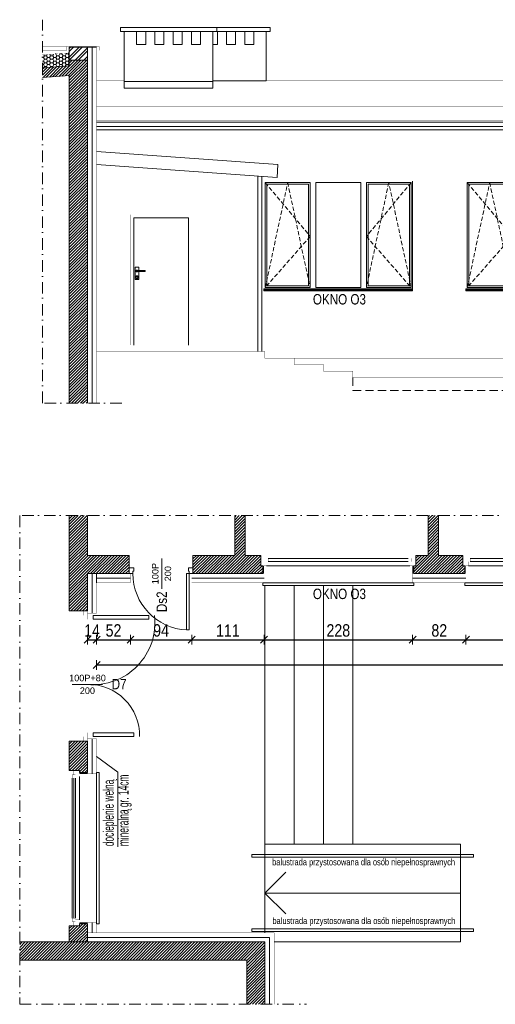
# Model space of a CAD drawing. Header units: millimetres. Extents: x 18880 to 99371, y -5529 to 27899.
# Tile 53 of 158: x 39343 to 40073, y -890 to 620. Entities that reach past the tile are written whole.
import ezdxf

# ---------------------------------------------------------------- set-up
doc = ezdxf.new("R2010")
doc.units = ezdxf.units.MM
doc.set_wipeout_variables(frame=1)
doc.linetypes.add('DASHED', pattern=[19.05, 12.7, -6.35])
doc.linetypes.add('Kropki i Kreski', pattern=[335.138881, 176.388884, -88.194442, 0, -70.555556])
for name, color, linetype, lineweight in [('AA_HATCH', 252, 'Continuous', 0), ('AA_IZOLACJA', 251, 'Continuous', 0), ('AA_OPIS', 2, 'Continuous', 0), ('AA_WIDOK', 254, 'Continuous', 0), ('AP wymiary', 40, 'Continuous', 0), ('K_SCIANY', 90, 'Continuous', 20)]:
    doc.layers.add(name, color=color, linetype=linetype, lineweight=lineweight)
doc.layers.add('Okna ArchiCADa', color=7, linetype='Continuous')
doc.styles.add('1', font='ARIALN.TTF')
doc.styles.add('ARIAL', font='arial.ttf')
doc.styles.add('Arial Narrow', font='txt')
doc.styles.add('DIM07', font='romans.shx', dxfattribs={"width": 0.7})
doc.linetypes.add('BATTING', pattern='A,0.0001,-0.1,[134,ltypeshp.shx,S=0.1,R=0,X=-0.1,Y=0],-0.2,[134,ltypeshp.shx,S=0.1,R=180,X=0.1,Y=0],-0.1', length=0.4001)
doc.linetypes.add('STYROPIAN', pattern='A,0.000141,[1,styropian.shx,S=1,R=0,X=0,Y=0],-14.102004', length=14.102145)
doc.dimstyles.new('1_50', dxfattribs={"dimscale": 10, "dimtxt": 1.9, "dimasz": 0.005, "dimexe": 0, "dimexo": 0, "dimgap": 0.45, "dimtad": 1, "dimdec": 4, "dimrnd": 0.5, "dimdsep": 46, "dimtxsty": '1', "dimblk1": 'DIM01', "dimblk2": 'DIM01', "dimsah": 1, "dimcen": 2, "dimdle": 25, "dimse1": 1, "dimse2": 1, "dimclrd": 1, "dimclrt": 2, "dimadec": 0, "dimazin": 0, "dimtfac": 0.66665, "dimtdec": 4, "dimtix": 1, "dimtmove": 0, "dimatfit": 3, "dimldrblk": 'DIM01', "dimfxl": 0, "dimtolj": 1, "dimtzin": 0, "dimarcsym": 0})

# ---------------------------------------------------------------- blocks, each defined once
blk = doc.blocks.new('O1 rozwierane 12_23')
at = {"layer": 'AA_IZOLACJA', "linetype": 'STYROPIAN', "ltscale": 0.2}
for points in [[(-1135, 120), (-1135, 0)], [(1165, 120), (1165, 0)]]:
    blk.add_lwpolyline(points, dxfattribs=at)
at = {"layer": 'AA_WIDOK', "color": 4}
blk.add_lwpolyline([(-1145, 260), (-1145, 300), (1175, 300), (1175, 260)], dxfattribs=at)
at = {"layer": 'AA_WIDOK', "linetype": 'DASHED', "ltscale": 0.5}
blk.add_lwpolyline([(-1145, 260), (1175, 260)], dxfattribs=at)
at = {"layer": 'AA_WIDOK', "const_width": 3}
for points in [[(-1125, 260), (-1125, 0)], [(1155, 260), (1155, 0)]]:
    blk.add_lwpolyline(points, dxfattribs=at)
at = {"layer": 'AA_WIDOK', "color": 4, "const_width": 3}
for points in [[(-1175, 0), (-1175, -90)], [(1205, -90), (1205, 0)]]:
    blk.add_lwpolyline(points, dxfattribs=at)
at = {"color": 4}
blk.add_wipeout([(1090, -115), (1090, -65), (1115, -65), (1115, 0), (-1085, 0), (-1085, -65), (-1060, -65), (-1060, -115)], dxfattribs=at).dxf.layer = 'AA_WIDOK'
at = {"layer": 'AA_WIDOK', "color": 4, "const_width": 3}
for points in [[(-1085, 0), (-1175, 0)], [(-1085, -65), (-1085, 0)], [(1205, 0), (1115, 0)], [(1115, 0), (1115, -65)], [(-1175, -90), (-1110, -90)], [(-1110, -90), (-1110, -65)], [(-1110, -65), (-1085, -65)], [(-1060, -65), (-1110, -65)], [(-1110, -65), (-1110, -115)], [(-1110, -115), (-1060, -115)], [(-1060, -115), (-1060, -65)], [(-1060, -80), (1090, -80)], [(-1060, -90), (1090, -90)], [(-1060, -100), (1090, -100)], [(1140, -65), (1090, -65)], [(1090, -65), (1090, -115)], [(1090, -115), (1140, -115)], [(1115, -65), (1140, -65)], [(1140, -65), (1140, -90)], [(1140, -115), (1140, -65)], [(1140, -90), (1205, -90)]]:
    blk.add_lwpolyline(points, dxfattribs=at)
at = {"layer": 'AA_WIDOK', "color": 4}
for points in [[(1115, 0), (-1085, 0)], [(-1060, -65), (1090, -65)], [(-1060, -115), (1090, -115)], [(-1060, -115), (1090, -115)]]:
    blk.add_lwpolyline(points, dxfattribs=at)
blk = doc.blocks.new('drzwi 2')
at = {"layer": 'AA_WIDOK', "color": 4, "linetype": 'Continuous'}
for p, q in [((-100, 9), (-92, 9)), ((-93.2, 0), (-100, 0)), ((-92, 4), (-93.2, 4)), ((-93.2, 4), (-93.2, 0)), ((-92, 9), (-92, 4)), ((-10.8, -86.4), (-10.8, 0)), ((-10.8, 0), (-6.8, 0)), ((-8, 4), (-8, 9)), ((-8, 9), (0, 9)), ((-6.8, 4), (-8, 4)), ((-6.8, 0), (-6.8, 4)), ((0, 0), (-6.8, 0)), ((-6.8, 0), (-6.8, -86.4)), ((-6.8, -86.4), (-10.8, -86.4))]:
    blk.add_line(p, q, dxfattribs=at)
blk.add_arc((-6.8, 0), 86.4, 180, 267.3465, dxfattribs=at)
blk = doc.blocks.new('ZOL okno O2')
at = {"layer": 'AA_OPIS', "linetype": 'DASHED', "ltscale": 0.5}
for points in [[(22271.1, 7293.8), (22339.9, 7211.3), (22271.1, 7132.8), (22305.5, 7293.8), (22339.9, 7132.8)], [(22495.1, 7293.8), (22426.3, 7211.3), (22495.1, 7132.8), (22460.7, 7293.8), (22426.3, 7132.8)]]:
    blk.add_lwpolyline(points, dxfattribs=at)
at = {"layer": 'AA_WIDOK', "color": 255, "const_width": 0.3}
for points in [[(22269.1, 7130.8), (22269.1, 7295.8)], [(22269.1, 7295.8), (22497.1, 7295.8)], [(22497.1, 7295.8), (22497.1, 7130.8)]]:
    blk.add_lwpolyline(points, dxfattribs=at)
at = {"layer": 'AA_WIDOK'}
for points in [[(22497.1, 7295.8), (22497.1, 7130.2)], [(22271.1, 7132.8), (22271.1, 7293.8)], [(22271.1, 7293.8), (22339.9, 7293.8)], [(22273.6, 7135.3), (22273.6, 7291.3)], [(22273.6, 7291.3), (22337.4, 7291.3)], [(22337.4, 7291.3), (22337.4, 7135.3)], [(22339.9, 7293.8), (22339.9, 7132.8)], [(22348.5, 7132.8), (22348.5, 7293.8)], [(22348.5, 7293.8), (22417.7, 7293.8)], [(22417.7, 7293.8), (22417.7, 7132.8)], [(22426.3, 7132.8), (22426.3, 7293.8)], [(22426.3, 7293.8), (22495.1, 7293.8)], [(22428.8, 7135.3), (22428.8, 7291.3)], [(22428.8, 7291.3), (22492.6, 7291.3)], [(22492.6, 7291.3), (22492.6, 7135.3)], [(22495.1, 7293.8), (22495.1, 7132.8)], [(22339.9, 7132.8), (22271.1, 7132.8)], [(22337.4, 7135.3), (22273.6, 7135.3)], [(22417.7, 7132.8), (22348.5, 7132.8)], [(22495.1, 7132.8), (22426.3, 7132.8)], [(22492.6, 7135.3), (22428.8, 7135.3)], [(22497.1, 7130), (22497.1, 7130.2)]]:
    blk.add_lwpolyline(points, dxfattribs=at)
at = {"layer": 'AA_WIDOK', "color": 4}
for points in [[(22497.1, 7130.8), (22269.1, 7130.8)], [(22269.1, 7128.3), (22269.1, 7130.8)], [(22269.1, 7130.2), (22269.1, 7130)], [(22269.1, 7130), (22497.1, 7130)], [(22497.1, 7128.3), (22497.1, 7130.8)], [(22269.1, 7128.3), (22497.1, 7128.3)], [(22269.1, 7127.8), (22269.1, 7128.3)], [(22269.1, 7127.8), (22497.1, 7127.8)], [(22497.1, 7127.8), (22497.1, 7128.3)]]:
    blk.add_lwpolyline(points, dxfattribs=at)
at = {"layer": 'AA_OPIS', "insert": (22384.9, 7122.8), "char_height": 16, "width": 300, "attachment_point": 2, "style": 'ARIAL'}
blk.add_mtext('{\\W0.8;OKNO O3}', dxfattribs=at)
blk = doc.blocks.new('DIM01')
at = {"color": 2}
blk.add_line((-106, -106), (106, 106), dxfattribs=at)
blk.add_line((0, -150), (0, 150))
blk = doc.blocks.new('*D1338')
at = {"layer": 'AP wymiary', "color": 1, "lineweight": -2, "transparency": 16777216}
for p, q in [((39447.1, -331), (39447.1, -331)), ((39447.2, -331), (39461.2, -331)), ((39461.2, -331), (39461.3, -331))]:
    blk.add_line(p, q, dxfattribs=at)
at = {"layer": 'Defpoints', "color": 0, "transparency": 16777216}
for p in [(39447.2, -263.3), (39461.2, -263.3), (39461.2, -331)]:
    blk.add_point(p, dxfattribs=at)
at = {"layer": 'AP wymiary', "color": 1, "lineweight": -2, "transparency": 16777216, "xscale": 0.05, "yscale": 0.05, "zscale": 0.05}
blk.add_blockref('DIM01', (39447.2, -331), dxfattribs=at)
at = {"layer": 'AP wymiary', "color": 1, "lineweight": -2, "transparency": 16777216, "xscale": 0.05, "yscale": 0.05, "zscale": 0.05, "rotation": 180}
blk.add_blockref('DIM01', (39461.2, -331), dxfattribs=at)
at = {"layer": 'AP wymiary', "color": 2, "transparency": 16777216, "insert": (39454.2, -317), "char_height": 19, "attachment_point": 5, "style": '1'}
blk.add_mtext('\\A1;14', dxfattribs=at)
blk = doc.blocks.new('*D1339')
at = {"layer": 'AP wymiary', "color": 1, "lineweight": -2, "transparency": 16777216}
blk.add_line((39461.2, -331), (39513.1, -331), dxfattribs=at)
at = {"layer": 'Defpoints', "color": 0, "transparency": 16777216}
for p in [(39513.2, -243.6), (39461.2, -263.3), (39513.2, -331)]:
    blk.add_point(p, dxfattribs=at)
at = {"layer": 'AP wymiary', "color": 1, "lineweight": -2, "transparency": 16777216, "xscale": 0.05, "yscale": 0.05, "zscale": 0.05, "rotation": 180}
blk.add_blockref('DIM01', (39461.2, -331), dxfattribs=at)
at = {"layer": 'AP wymiary', "color": 1, "lineweight": -2, "transparency": 16777216, "xscale": 0.05, "yscale": 0.05, "zscale": 0.05}
blk.add_blockref('DIM01', (39513.2, -331), dxfattribs=at)
at = {"layer": 'AP wymiary', "color": 2, "transparency": 16777216, "insert": (39487.2, -316.8), "char_height": 19, "attachment_point": 5, "style": '1'}
blk.add_mtext('\\A1;52', dxfattribs=at)
blk = doc.blocks.new('*D1340')
at = {"layer": 'AP wymiary', "color": 1, "lineweight": -2, "transparency": 16777216}
blk.add_line((39513.2, -331), (39607.1, -331), dxfattribs=at)
at = {"layer": 'Defpoints', "color": 0, "transparency": 16777216}
for p in [(39513.2, -243.6), (39607.2, -243.6), (39607.2, -331)]:
    blk.add_point(p, dxfattribs=at)
at = {"layer": 'AP wymiary', "color": 1, "lineweight": -2, "transparency": 16777216, "xscale": 0.05, "yscale": 0.05, "zscale": 0.05, "rotation": 180}
blk.add_blockref('DIM01', (39513.2, -331), dxfattribs=at)
at = {"layer": 'AP wymiary', "color": 1, "lineweight": -2, "transparency": 16777216, "xscale": 0.05, "yscale": 0.05, "zscale": 0.05}
blk.add_blockref('DIM01', (39607.2, -331), dxfattribs=at)
at = {"layer": 'AP wymiary', "color": 2, "transparency": 16777216, "insert": (39560.2, -316.8), "char_height": 19, "attachment_point": 5, "style": '1'}
blk.add_mtext('\\A1;94', dxfattribs=at)
blk = doc.blocks.new('*D1341')
at = {"layer": 'AP wymiary', "color": 1, "lineweight": -2, "transparency": 16777216}
blk.add_line((39607.2, -331), (39718.1, -331), dxfattribs=at)
at = {"layer": 'Defpoints', "color": 0, "transparency": 16777216}
for p in [(39607.2, -243.6), (39718.2, -241.7), (39718.2, -331)]:
    blk.add_point(p, dxfattribs=at)
at = {"layer": 'AP wymiary', "color": 1, "lineweight": -2, "transparency": 16777216, "xscale": 0.05, "yscale": 0.05, "zscale": 0.05, "rotation": 180}
blk.add_blockref('DIM01', (39607.2, -331), dxfattribs=at)
at = {"layer": 'AP wymiary', "color": 1, "lineweight": -2, "transparency": 16777216, "xscale": 0.05, "yscale": 0.05, "zscale": 0.05}
blk.add_blockref('DIM01', (39718.2, -331), dxfattribs=at)
at = {"layer": 'AP wymiary', "color": 2, "transparency": 16777216, "insert": (39662.7, -317), "char_height": 19, "attachment_point": 5, "style": '1'}
blk.add_mtext('\\A1;111', dxfattribs=at)
blk = doc.blocks.new('*D1342')
at = {"layer": 'AP wymiary', "color": 1, "lineweight": -2, "transparency": 16777216}
blk.add_line((39718.2, -331), (39946.1, -331), dxfattribs=at)
at = {"layer": 'Defpoints', "color": 0, "transparency": 16777216}
for p in [(39946.2, -236.6), (39718.2, -241.7), (39946.2, -331)]:
    blk.add_point(p, dxfattribs=at)
at = {"layer": 'AP wymiary', "color": 1, "lineweight": -2, "transparency": 16777216, "xscale": 0.05, "yscale": 0.05, "zscale": 0.05, "rotation": 180}
blk.add_blockref('DIM01', (39718.2, -331), dxfattribs=at)
at = {"layer": 'AP wymiary', "color": 1, "lineweight": -2, "transparency": 16777216, "xscale": 0.05, "yscale": 0.05, "zscale": 0.05}
blk.add_blockref('DIM01', (39946.2, -331), dxfattribs=at)
at = {"layer": 'AP wymiary', "color": 2, "transparency": 16777216, "insert": (39832.2, -316.8), "char_height": 19, "attachment_point": 5, "style": '1'}
blk.add_mtext('\\A1;228', dxfattribs=at)
blk = doc.blocks.new('*D1343')
at = {"layer": 'AP wymiary', "color": 1, "lineweight": -2, "transparency": 16777216}
blk.add_line((39946.2, -331), (40028.1, -331), dxfattribs=at)
at = {"layer": 'Defpoints', "color": 0, "transparency": 16777216}
for p in [(39946.2, -236.6), (40028.2, -232.9), (40028.2, -331)]:
    blk.add_point(p, dxfattribs=at)
at = {"layer": 'AP wymiary', "color": 1, "lineweight": -2, "transparency": 16777216, "xscale": 0.05, "yscale": 0.05, "zscale": 0.05, "rotation": 180}
blk.add_blockref('DIM01', (39946.2, -331), dxfattribs=at)
at = {"layer": 'AP wymiary', "color": 1, "lineweight": -2, "transparency": 16777216, "xscale": 0.05, "yscale": 0.05, "zscale": 0.05}
blk.add_blockref('DIM01', (40028.2, -331), dxfattribs=at)
at = {"layer": 'AP wymiary', "color": 2, "transparency": 16777216, "insert": (39987.2, -316.8), "char_height": 19, "attachment_point": 5, "style": '1'}
blk.add_mtext('\\A1;82', dxfattribs=at)
blk = doc.blocks.new('*D1344')
at = {"layer": 'AP wymiary', "color": 1, "lineweight": -2, "transparency": 16777216}
blk.add_line((40028.2, -331), (40256.1, -331), dxfattribs=at)
at = {"layer": 'Defpoints', "color": 0, "transparency": 16777216}
for p in [(40028.2, -232.9), (40256.2, -237.6), (40256.2, -331)]:
    blk.add_point(p, dxfattribs=at)
at = {"layer": 'AP wymiary', "color": 1, "lineweight": -2, "transparency": 16777216, "xscale": 0.05, "yscale": 0.05, "zscale": 0.05, "rotation": 180}
blk.add_blockref('DIM01', (40028.2, -331), dxfattribs=at)
at = {"layer": 'AP wymiary', "color": 1, "lineweight": -2, "transparency": 16777216, "xscale": 0.05, "yscale": 0.05, "zscale": 0.05}
blk.add_blockref('DIM01', (40256.2, -331), dxfattribs=at)
at = {"layer": 'AP wymiary', "color": 2, "transparency": 16777216, "insert": (40142.2, -316.8), "char_height": 19, "attachment_point": 5, "style": '1'}
blk.add_mtext('\\A1;228', dxfattribs=at)
blk = doc.blocks.new('*D1358')
at = {"layer": 'AP wymiary', "color": 1, "lineweight": -2, "transparency": 16777216}
blk.add_line((42047.1, -369.8), (39461.2, -369.8), dxfattribs=at)
at = {"layer": 'Defpoints', "color": 0, "transparency": 16777216}
for p in [(39461.2, -279.2), (42047.2, -296.2), (39461.2, -369.8)]:
    blk.add_point(p, dxfattribs=at)
at = {"layer": 'AP wymiary', "color": 1, "lineweight": -2, "transparency": 16777216, "xscale": 0.05, "yscale": 0.05, "zscale": 0.05, "rotation": 180}
blk.add_blockref('DIM01', (39461.2, -369.8), dxfattribs=at)
at = {"layer": 'AP wymiary', "color": 1, "lineweight": -2, "transparency": 16777216, "xscale": 0.05, "yscale": 0.05, "zscale": 0.05}
blk.add_blockref('DIM01', (42047.2, -369.8), dxfattribs=at)
at = {"layer": 'AP wymiary', "color": 2, "transparency": 16777216, "insert": (40754.2, -355.6), "char_height": 19, "attachment_point": 5, "style": '1'}
blk.add_mtext('\\A1;2586', dxfattribs=at)

msp = doc.modelspace()

# ---------------------------------------------------------------- hatches: boundary and pattern name
at = {"layer": 'AA_HATCH'}
h = msp.add_hatch(dxfattribs=at)
h.set_pattern_fill('ANSI32', color=256)
h.set_pattern_definition([(45, (0, -856.599), (-6.735192, 6.735192), []), (45, (4.49, -856.599), (-6.735192, 6.735192), [])])
h.paths.add_polyline_path([(39447.17176, 578.1672), (39419.17176, 578.1672), (39419.17176, 558.1672), (39447.17176, 558.1672)])
h = msp.add_hatch(dxfattribs=at)
h.set_pattern_fill('HONEY', color=256)
h.set_pattern_definition([(0, (0, -856.5993), (4.7625, 2.74963064), [3.175, -6.35]), (120, (0, -856.5993), (-4.76249999, 2.74963066), [3.175, -6.35]), (60, (0, -856.5993), (1e-08, 5.4992613), [-6.35, 3.175])])
h.paths.add_polyline_path([(39419.17176, 569.24118), (39378.19669, 566.32365), (39378.19669, 546.27302), (39419.17176, 549.19055)])
h = msp.add_hatch(dxfattribs=at)
h.set_pattern_fill('ANSI31', color=256)
h.set_pattern_definition([(45, (0, -856.5993), (-2.24506403, 2.24506403), [])])
h.paths.add_polyline_path([(39447.17176, 558.1672), (39419.17176, 558.1672), (39419.17176, 549.19055), (39378.19669, 546.27302), (39378.19669, 531.40998), (39419.2761, 534.33494), (39419.17176, 31.9708), (39447.17176, 31.9708)])
h = msp.add_hatch(dxfattribs=at)
h.set_pattern_fill('ANSI31', color=256)
h.set_pattern_definition([(45, (0, -536.3537), (-2.24506403, 2.24506403), [])])
h.paths.add_polyline_path([(39447.17176, -766.59523), (39435.17176, -766.59523), (39435.17176, -769.59523), (39426.17176, -769.59523), (39419.17176, -769.59523), (39419.17176, -794.59523), (39447.17176, -794.59523)])
h.paths.add_polyline_path([(39447.17176, -486.59523), (39435.17176, -486.59523), (39428.17176, -486.59523), (39419.17176, -486.59523), (39419.17176, -531.59523), (39426.17176, -531.59523), (39435.17176, -531.59523), (39435.17176, -534.59523), (39447.17176, -534.59523)])
h.paths.add_polyline_path([(39511.17176, -217.59523), (39511.17176, -208.59523), (39511.17176, -201.59523), (39447.17176, -201.59523), (39447.17176, -140.39112), (39419.17176, -140.39112), (39419.17176, -201.59523), (39419.17176, -286.59523), (39428.17176, -286.59523), (39435.17176, -286.59523), (39447.17176, -286.59523), (39447.17176, -229.59523), (39511.17176, -229.59523)])
h.paths.add_polyline_path([(39716.17176, -217.59523), (39713.17176, -217.59523), (39713.17176, -208.59523), (39713.17176, -201.59523), (39689.17176, -201.59523), (39689.17176, -140.39112), (39673.17176, -140.39112), (39673.17176, -201.59523), (39609.17176, -201.59523), (39609.17176, -208.59523), (39609.17176, -217.59523), (39609.17176, -229.59523), (39716.17176, -229.59523)])
h.paths.add_polyline_path([(40026.17176, -217.59523), (40023.17176, -217.59523), (40023.17176, -208.59523), (40023.17176, -201.59523), (39986.17176, -201.59523), (39986.17176, -140.39112), (39970.17176, -140.39112), (39970.17176, -201.59523), (39951.17176, -201.59523), (39951.17176, -208.59523), (39951.17176, -217.59523), (39948.17176, -217.59523), (39948.17176, -229.59523), (40026.17176, -229.59523)])
h.paths.add_polyline_path([(40318.15277, -217.59523), (40315.15277, -217.59523), (40315.15277, -208.59523), (40315.15277, -201.59523), (40300.17176, -201.59523), (40300.17176, -140.39112), (40271.17176, -140.39112), (40271.17176, -201.59523), (40261.17176, -201.59523), (40261.17176, -208.59523), (40261.17176, -217.59523), (40258.17176, -217.59523), (40258.17176, -229.59523), (40318.15277, -229.59523)])
h.paths.add_polyline_path([(40613.15277, -208.59523), (40613.15277, -201.59523), (40553.15277, -201.59523), (40553.15277, -208.59523), (40553.15277, -217.59523), (40550.15277, -217.59523), (40550.15277, -229.59523), (40616.15277, -229.59523), (40616.15277, -217.59523), (40613.15277, -217.59523)])
h.paths.add_polyline_path([(40912.17176, -217.59523), (40909.17176, -217.59523), (40909.17176, -208.59523), (40909.17176, -201.59523), (40897.17176, -201.59523), (40897.17176, -140.39112), (40867.17176, -140.39112), (40867.17176, -201.59523), (40851.15277, -201.59523), (40851.15277, -208.59523), (40851.15277, -217.59523), (40848.15277, -217.59523), (40848.15277, -229.59523), (40912.17176, -229.59523)])
h.paths.add_polyline_path([(41212.17176, -208.59523), (41212.17176, -201.59523), (41193.17176, -201.59523), (41193.17176, -140.39112), (41177.17176, -140.39112), (41177.17176, -201.59523), (41147.17176, -201.59523), (41147.17176, -208.59523), (41147.17176, -217.59523), (41144.17176, -217.59523), (41144.17176, -229.59523), (41215.17176, -229.59523), (41215.17176, -217.59523), (41212.17176, -217.59523)])
h.paths.add_polyline_path([(41524.17176, -217.59523), (41521.17176, -217.59523), (41521.17176, -208.59523), (41521.17176, -201.59523), (41503.17176, -201.59523), (41503.17176, -140.39112), (41475.17176, -140.39112), (41475.17176, -201.59523), (41453.47107, -201.59523), (41450.17176, -201.59523), (41450.17176, -208.59523), (41450.17176, -217.59523), (41447.17176, -217.59523), (41447.17176, -229.59523), (41453.47107, -229.59523), (41524.17176, -229.59523)])
h.paths.add_polyline_path([(41814.17176, -208.59523), (41814.17176, -201.59523), (41785.17176, -201.59523), (41785.17176, -140.39112), (41769.17176, -140.39112), (41769.17176, -201.59523), (41759.17176, -201.59523), (41759.17176, -208.59523), (41759.17176, -217.59523), (41756.17176, -217.59523), (41756.17176, -229.59523), (41817.17176, -229.59523), (41817.17176, -217.59523), (41814.17176, -217.59523)])
h.paths.add_polyline_path([(42109.17176, -227.59523), (42109.17176, -213.59523), (42123.17176, -213.59523), (42123.17176, -227.59523), (42123.17176, -271.59523), (42161.17176, -271.59523), (42161.17176, -227.59523), (42161.17176, -213.59523), (42175.17176, -213.59523), (42175.17176, -227.59523), (42175.17176, -271.59523), (42188.22427, -271.59523), (42188.22427, -201.59523), (42149.17176, -201.59523), (42149.17176, -213.59523), (42149.17176, -227.59523), (42135.17176, -227.59523), (42135.17176, -213.59523), (42135.17176, -201.59523), (42101.17176, -201.59523), (42101.17176, -140.39112), (42070.17176, -140.39112), (42070.17176, -201.59523), (42061.17176, -201.59523), (42052.17176, -201.59523), (42052.17176, -208.59523), (42052.17176, -217.59523), (42049.17176, -217.59523), (42049.17176, -229.59523), (42061.17176, -229.59523), (42061.17176, -307.59523), (42073.17176, -307.59523), (42073.17176, -304.59523), (42082.17176, -304.59523), (42109.17176, -304.59523), (42109.17176, -271.59523)])
h = msp.add_hatch(dxfattribs=at)
h.set_pattern_fill('ANSI31', color=256)
h.paths.add_polyline_path([(39719.67176, -794.59523), (39343.16056, -794.59523), (39343.16056, -822.59523), (39691.67176, -822.59523), (39691.67176, -890.06011), (39719.67176, -890.06011)])

# ---------------------------------------------------------------- linework, layer by layer
for points in [[(39461.17176, 578.1672), (39447.17176, 578.1672)], [(39419.17176, 558.1672), (39447.17176, 558.1672)]]:
    msp.add_lwpolyline(points, dxfattribs=at)
at = {"layer": 'AA_IZOLACJA', "linetype": 'STYROPIAN', "ltscale": 1.4}
for points in [[(39454.17176, 31.9708), (39454.17176, 578.1672)], [(39513.17176, -236.59523), (39461.17176, -236.59523)], [(39718.17176, -236.59523), (39607.17176, -236.59523)], [(40028.17176, -236.59523), (39946.17176, -236.59523)]]:
    msp.add_lwpolyline(points, dxfattribs=at)
at = {"layer": 'AA_IZOLACJA', "linetype": 'BATTING', "ltscale": 16}
for points in [[(39454.17176, -229.59523), (39454.17176, -290.09523)], [(39454.17176, -483.09523), (39454.17176, -536.59523)], [(39454.17176, -764.59523), (39454.17176, -780.59523)], [(39726.67176, -890.06011), (39726.67176, -787.59523), (39447.17176, -787.59523)]]:
    msp.add_lwpolyline(points, dxfattribs=at)
at = {"layer": 'AA_OPIS', "linetype": 'Continuous'}
for p, q in [((39561.17176, -252.79516), (39561.17176, -206.3953)), ((39470.37169, -399.59523), (39423.97183, -399.59523))]:
    msp.add_line(p, q, dxfattribs=at)
at = {"layer": 'AA_OPIS', "linetype": 'Kropki i Kreski', "ltscale": 0.1}
msp.add_lwpolyline([(39499.82879, 31.9708), (39378.19669, 31.9708), (39378.19669, 620.19587)], dxfattribs=at)
at = {"layer": 'AA_WIDOK'}
for p, q in [((40019.67176, -644.59523), (39719.67176, -644.59523)), ((40019.67176, -794.59523), (40019.67176, -644.59523)), ((39719.67176, -719.59523), (39751.67365, -687.59334)), ((40019.67176, -719.59523), (39719.67176, -719.59523)), ((39719.67176, -719.59523), (39751.67365, -751.59712)), ((40019.67176, -794.59523), (39733.67176, -794.59523))]:
    msp.add_line(p, q, dxfattribs=at)
for points in [[(39645.67176, 602.1911), (39645.67176, 608.1911), (39497.67176, 608.1911), (39497.67176, 602.1911)], [(39727.67176, 602.1911), (39727.67176, 608.1911), (39645.67176, 608.1911), (39645.67176, 602.1911)], [(39536.67176, 582.1911), (39536.67176, 602.1911), (39522.67176, 602.1911), (39522.67176, 582.1911)], [(39564.67176, 582.1911), (39564.67176, 602.1911), (39550.67176, 602.1911), (39550.67176, 582.1911)], [(39592.67176, 582.1911), (39592.67176, 602.1911), (39578.67176, 602.1911), (39578.67176, 582.1911)], [(39620.67176, 582.1911), (39620.67176, 602.1911), (39606.67176, 602.1911), (39606.67176, 582.1911)], [(39674.67176, 582.1911), (39674.67176, 602.1911), (39660.67176, 602.1911), (39660.67176, 582.1911)], [(39702.67176, 582.1911), (39702.67176, 602.1911), (39688.67176, 602.1911), (39688.67176, 582.1911)]]:
    msp.add_lwpolyline(points, close=True, dxfattribs=at)
for points in [[(39639.67176, 602.1911), (39639.67176, 515.19108), (39503.67176, 515.19135), (39503.67176, 602.1911)], [(39721.67176, 602.1911), (39721.67176, 526.19179), (39639.67176, 526.19179), (39639.67176, 602.19083)], [(39639.67176, 582.1911), (39646.67176, 582.1911), (39646.67176, 602.1911), (39639.67176, 602.1911)], [(39503.67176, 525.19135), (39639.67176, 525.19135)], [(39461.17176, 451.23987), (40874.16226, 451.23987)], [(39739.61205, 398.11527), (39461.17176, 418.21927)], [(39738.17176, 378.1672), (39461.17176, 398.1672)], [(39739.61205, 398.11527), (39738.17176, 378.1672)], [(39708.67176, 111.1672), (39708.67176, 380.29717)], [(39714.67176, 111.1672), (39714.67176, 379.86395)], [(39602.17176, 121.1672), (39602.17176, 316.1672), (39518.17176, 316.1672), (39518.17176, 121.1672)], [(39520.32176, 240.6672), (39526.02176, 240.6672)], [(39520.32176, 221.6672), (39520.32176, 240.6672)], [(39521.2665, 226.2672), (39522.07176, 227.07246)], [(39521.43971, 226.1672), (39522.17176, 226.89925)], [(39521.87176, 234.6672), (39522.04592, 235.3172)], [(39522.04592, 234.0172), (39521.87176, 234.6672)], [(39521.97176, 234.6672), (39522.13253, 235.2672)], [(39522.13253, 234.0672), (39521.97176, 234.6672)], [(39522.04592, 235.3172), (39522.52176, 235.79304)], [(39522.52176, 233.54137), (39522.04592, 234.0172)], [(39522.07176, 227.07246), (39523.17176, 227.3672)], [(39522.13253, 235.2672), (39522.57176, 235.70643)], [(39522.57176, 233.62797), (39522.13253, 234.0672)], [(39522.17176, 234.6672), (39522.30573, 235.1672)], [(39522.30573, 234.1672), (39522.17176, 234.6672)], [(39522.17176, 226.89925), (39523.17176, 227.1672)], [(39522.30573, 235.1672), (39522.67176, 235.53323)], [(39522.67176, 233.80118), (39522.30573, 234.1672)], [(39522.47894, 226.4672), (39522.77176, 226.76002)], [(39522.52176, 235.79304), (39523.17176, 235.9672)], [(39523.17176, 233.3672), (39522.52176, 233.54137)], [(39522.56554, 226.4172), (39522.82176, 226.67342)], [(39522.57176, 235.70643), (39523.17176, 235.8672)], [(39523.17176, 233.4672), (39522.57176, 233.62797)], [(39522.67176, 235.53323), (39523.17176, 235.6672)], [(39523.17176, 233.6672), (39522.67176, 233.80118)], [(39522.77176, 226.76002), (39523.17176, 226.8672)], [(39522.82176, 226.67342), (39523.17176, 226.7672)], [(39523.17176, 235.9672), (39523.82176, 235.79304)], [(39523.17176, 235.8672), (39523.77176, 235.70643)], [(39523.17176, 235.6672), (39525.67176, 235.6672)], [(39525.67176, 233.6672), (39523.17176, 233.6672)], [(39523.77176, 233.62797), (39523.17176, 233.4672)], [(39523.82176, 233.54137), (39523.17176, 233.3672)], [(39523.17176, 227.3672), (39524.27176, 227.07246)], [(39523.17176, 227.1672), (39524.17176, 226.89925)], [(39523.17176, 226.8672), (39523.57176, 226.76002)], [(39523.17176, 226.7672), (39523.52176, 226.67342)], [(39523.52176, 226.67342), (39523.77797, 226.4172)], [(39523.57176, 226.76002), (39523.86458, 226.4672)], [(39523.77176, 235.70643), (39523.81099, 235.6672)], [(39523.81099, 233.6672), (39523.77176, 233.62797)], [(39523.82176, 235.79304), (39523.94759, 235.6672)], [(39523.94759, 233.6672), (39523.82176, 233.54137)], [(39524.17176, 226.89925), (39524.90381, 226.1672)], [(39524.27176, 227.07246), (39525.07701, 226.2672)], [(39525.67176, 235.6672), (39527.01215, 235.62793)], [(39527.01215, 233.70647), (39525.67176, 233.6672)], [(39526.02176, 240.6672), (39526.02176, 235.65695)], [(39526.02176, 233.67746), (39526.02176, 221.6672)], [(39527.01215, 235.62793), (39529.68273, 235.54939)], [(39529.68273, 233.78501), (39527.01215, 233.70647)], [(39529.68273, 235.54939), (39532.32278, 235.47085)], [(39532.32278, 233.86355), (39529.68273, 233.78501)], [(39532.32278, 235.47085), (39534.91222, 235.39231)], [(39534.91222, 233.94209), (39532.32278, 233.86355)], [(39534.91222, 235.39231), (39535.71788, 235.3672)], [(39535.71788, 233.9672), (39534.91222, 233.94209)], [(39535.71788, 235.3672), (39535.71788, 233.9672)], [(39526.02176, 221.6672), (39520.32176, 221.6672)], [(39520.97176, 225.1672), (39521.2665, 226.2672)], [(39521.2665, 224.0672), (39520.97176, 225.1672)], [(39521.17176, 225.1672), (39521.43971, 226.1672)], [(39521.43971, 224.1672), (39521.17176, 225.1672)], [(39522.07176, 223.26195), (39521.2665, 224.0672)], [(39522.17176, 223.43515), (39521.43971, 224.1672)], [(39523.17176, 222.9672), (39522.07176, 223.26195)], [(39523.17176, 223.1672), (39522.17176, 223.43515)], [(39522.37176, 226.0672), (39522.47894, 226.4672)], [(39522.47894, 225.6672), (39522.37176, 226.0672)], [(39522.47176, 226.0672), (39522.56554, 226.4172)], [(39522.56554, 225.7172), (39522.47176, 226.0672)], [(39522.77176, 225.37438), (39522.47894, 225.6672)], [(39522.82176, 225.46099), (39522.56554, 225.7172)], [(39523.17176, 225.2672), (39522.77176, 225.37438)], [(39523.17176, 225.3672), (39522.82176, 225.46099)], [(39523.52176, 225.46099), (39523.17176, 225.3672)], [(39523.57176, 225.37438), (39523.17176, 225.2672)], [(39524.17176, 223.43515), (39523.17176, 223.1672)], [(39524.27176, 223.26195), (39523.17176, 222.9672)], [(39523.77797, 225.7172), (39523.52176, 225.46099)], [(39523.86458, 225.6672), (39523.57176, 225.37438)], [(39523.77797, 226.4172), (39523.87176, 226.0672)], [(39523.87176, 226.0672), (39523.77797, 225.7172)], [(39523.86458, 226.4672), (39523.97176, 226.0672)], [(39523.97176, 226.0672), (39523.86458, 225.6672)], [(39524.90381, 224.1672), (39524.17176, 223.43515)], [(39525.07701, 224.0672), (39524.27176, 223.26195)], [(39524.90381, 226.1672), (39525.17176, 225.1672)], [(39525.17176, 225.1672), (39524.90381, 224.1672)], [(39525.07701, 226.2672), (39525.37176, 225.1672)], [(39525.37176, 225.1672), (39525.07701, 224.0672)], [(39461.17176, -243.59523), (39461.17176, -229.59523)]]:
    msp.add_lwpolyline(points, dxfattribs=at)
at = {"layer": 'AA_WIDOK', "color": 4, "const_width": 0.5}
for points in [[(39415.17176, 579.1672), (39378.19669, 579.1672)], [(39415.17176, 573.1672), (39415.17176, 579.1672), (39465.17176, 579.1672), (39465.17176, 573.1672)], [(39415.17176, 573.1672), (39378.19669, 573.1672)]]:
    msp.add_lwpolyline(points, dxfattribs=at)
at = {"layer": 'AA_WIDOK'}
for points, const_width in [([(39461.17176, 31.9708), (39461.17176, 578.1672)], 0.3), ([(39503.67176, 526.19205), (39461.17176, 526.19205)], 0.5), ([(42047.17176, 526.19205), (39639.67176, 526.19205)], 0.5), ([(39461.17176, 487.43878), (42047.17176, 487.43878)], 0.5), ([(39461.17176, 466.1921), (42042.1696, 466.1921)], 0.5), ([(39764.67176, 101.1672), (40874.16226, 101.1672)], 0.5), ([(39513.17176, -243.59523), (39513.17176, -229.59523)], 0.3), ([(39607.17176, -243.59523), (39607.17176, -229.59523)], 0.3), ([(39513.17176, -243.59523), (39461.17176, -243.59523), (39461.17176, -290.09523)], 0.3), ([(39718.17176, -243.59523), (39607.17176, -243.59523)], 0.3), ([(40028.17176, -243.59523), (39946.17176, -243.59523)], 0.3), ([(39447.17176, -290.09523), (39461.17176, -290.09523)], 0.3), ([(39447.17176, -483.09523), (39461.17176, -483.09523)], 0.3), ([(39461.17176, -483.09523), (39461.17176, -536.59523)], 0.3), ([(39461.17176, -764.59523), (39461.17176, -780.59523)], 0.3), ([(39733.67176, -890.06011), (39733.67176, -780.59523), (39447.17176, -780.59523)], 0.3)]:
    msp.add_lwpolyline(points, dxfattribs=dict(at, const_width=const_width))
at = {"layer": 'AA_WIDOK', "color": 9, "const_width": 0.3}
msp.add_lwpolyline([(39378.1477, 566.32016), (39419.17176, 569.24118)], dxfattribs=at)
at = {"layer": 'AA_WIDOK', "color": 4}
for points in [[(39461.17176, 463.14418), (42033.30232, 463.14418)], [(39461.17176, 456.14418), (40874.16226, 456.14418)]]:
    msp.add_lwpolyline(points, dxfattribs=at)
at = {"layer": 'AA_WIDOK', "color": 255, "const_width": 0.3}
msp.add_lwpolyline([(39513.17176, 121.1672), (39513.17176, 321.1672), (39607.17176, 321.1672), (39607.17176, 121.1672)], close=True, dxfattribs=at)
at = {"layer": 'AA_WIDOK', "color": 3}
msp.add_lwpolyline([(39461.17176, 111.1672, 0.5, 0.5, 0), (39719.67176, 111.1672, 0.5, 0.5, 0), (39719.67176, 101.1672, 0.5, 0.5, 0), (39764.67176, 101.1672, 0.5, 0.5, 0), (39764.67176, 91.1672, 0.5, 0.5, 0), (39809.67176, 91.1672, 0.5, 0.5, 0), (39809.67176, 81.1672, 0.5, 0.5, 0), (39854.67176, 81.1672, 0.5, 0.5, 0), (39854.67176, 71.1672, 0.5, 0.5, 0), (44251.53526, 71.1672, 0, 0, 0)], format="xyseb", dxfattribs=at)
at = {"layer": 'AA_WIDOK', "color": 8, "linetype": 'DASHED'}
msp.add_lwpolyline([(39854.67176, 71.1672), (39854.67176, 51.1672), (42680.17176, 51.1672), (42680.17176, 71.1672)], dxfattribs=at)
at = {"layer": 'AA_WIDOK', "color": 4, "const_width": 0.3}
for points in [[(39447.17176, -286.59523), (39447.17176, -293.59523), (39441.17176, -293.59523), (39441.17176, -286.59523)], [(39447.17176, -293.59523), (39456.17176, -293.59523), (39456.17176, -299.59523), (39447.17176, -299.59523)], [(39456.17176, -297.09523), (39541.17176, -297.09523), (39541.17176, -296.09523), (39456.17176, -296.09523)], [(39541.17176, -293.59523), (39550.17176, -293.59523), (39550.17176, -299.59523), (39541.17176, -299.59523)], [(39447.17176, -486.59523), (39447.17176, -479.59523), (39441.17176, -479.59523), (39441.17176, -486.59523)], [(39447.17176, -479.59523), (39456.17176, -479.59523), (39456.17176, -473.59523), (39447.17176, -473.59523)], [(39456.17176, -476.09523), (39518.17176, -476.09523), (39518.17176, -477.09523), (39456.17176, -477.09523)], [(39518.17176, -479.59523), (39527.17176, -479.59523), (39527.17176, -473.59523), (39518.17176, -473.59523)]]:
    msp.add_lwpolyline(points, close=True, dxfattribs=at)
at = {"layer": 'AA_WIDOK', "color": 4}
for points in [[(39456.17176, -299.59523), (39541.17176, -299.59523), (39541.17176, -293.59523), (39456.17176, -293.59523)], [(39456.17176, -473.59523), (39518.17176, -473.59523), (39518.17176, -479.59523), (39456.17176, -479.59523)]]:
    msp.add_lwpolyline(points, close=True, dxfattribs=at)
for centre, radius, start, end in [((39455.55649, -304.70021), 95.26473, 264.95057485, 6.69416711), ((39449.00738, -477.75961), 78.18593, 358.65470409, 91.34529591)]:
    msp.add_arc(centre, radius, start, end, dxfattribs=at)
at = {"layer": 'AP wymiary'}
for points in [[(40039.67176, -664.59523), (39699.67176, -664.59523), (39699.67176, -660.59523), (40039.67176, -660.59523)], [(40039.67176, -778.59523), (39699.67176, -778.59523), (39699.67176, -774.59523), (40039.67176, -774.59523)]]:
    msp.add_lwpolyline(points, close=True, dxfattribs=at)
at = {"layer": 'K_SCIANY'}
for points in [[(39447.17176, 31.9708), (39447.17176, 578.1672), (39419.17176, 578.1672), (39419.17176, 549.19055)], [(39378.19669, 546.27302), (39419.17176, 549.19055)], [(39419.2761, 534.33494), (39378.11492, 531.40415)], [(39419.2761, 534.33494), (39419.17176, 31.9708)], [(39419.17176, -140.39112), (39419.17176, -201.59523), (39419.17176, -286.59523), (39428.17176, -286.59523), (39435.17176, -286.59523), (39435.17176, -286.59523), (39447.17176, -286.59523), (39447.17176, -229.59523), (39511.17176, -229.59523), (39511.17176, -217.59523), (39511.17176, -217.59523), (39511.17176, -208.59523), (39511.17176, -201.59523), (39447.17176, -201.59523), (39447.17176, -140.39112)], [(39673.17176, -140.39112), (39673.17176, -201.59523), (39609.17176, -201.59523), (39609.17176, -208.59523), (39609.17176, -217.59523), (39609.17176, -217.59523), (39609.17176, -229.59523), (39716.17176, -229.59523), (39716.17176, -217.59523), (39713.17176, -217.59523), (39713.17176, -208.59523), (39713.17176, -201.59523), (39689.17176, -201.59523), (39689.17176, -140.39112)], [(39970.17176, -140.39112), (39970.17176, -201.59523), (39951.17176, -201.59523), (39951.17176, -208.59523), (39951.17176, -217.59523), (39948.17176, -217.59523), (39948.17176, -229.59523), (40026.17176, -229.59523), (40026.17176, -217.59523), (40023.17176, -217.59523), (40023.17176, -208.59523), (40023.17176, -201.59523), (39986.17176, -201.59523), (39986.17176, -140.39112)], [(39447.17176, -794.59523), (39447.17176, -766.59523), (39435.17176, -766.59523), (39435.17176, -769.59523), (39426.17176, -769.59523), (39419.17176, -769.59523), (39419.17176, -794.59523)], [(39719.67176, -890.06011), (39719.67176, -794.59523), (39343.16056, -794.59523)], [(39691.67176, -890.06011), (39691.67176, -822.59523), (39343.16056, -822.59523)]]:
    msp.add_lwpolyline(points, dxfattribs=at)
msp.add_lwpolyline([(39419.17176, -531.59523), (39426.17176, -531.59523), (39435.17176, -531.59523), (39435.17176, -534.59523), (39447.17176, -534.59523), (39447.17176, -486.59523), (39435.17176, -486.59523), (39435.17176, -486.59523), (39428.17176, -486.59523), (39419.17176, -486.59523)], close=True, dxfattribs=at)

# ---------------------------------------------------------------- block references
for name, p in [('ZOL okno O2', (17449.04042, -6923.48057)), ('ZOL okno O2', (17759.04042, -6923.48057)), ('drzwi 2', (39610.17176, -229.59523))]:
    msp.add_blockref(name, p)

# ---------------------------------------------------------------- texts
at = {"layer": 'AA_OPIS', "linetype": 'Continuous', "char_height": 10, "attachment_point": 8, "rotation": 90, "style": 'ARIAL'}
for s, insert in [('100P', (39556.38172, -229.52701)), ('200', (39575.81392, -229.65114))]:
    msp.add_mtext(s, dxfattribs=dict(at, insert=insert))
at = {"layer": 'AA_OPIS', "insert": (39553.19356, -272.77754), "char_height": 16, "width": 44.2663591, "attachment_point": 2, "rotation": 90, "style": 'ARIAL'}
msp.add_mtext('{\\W0.8;Ds2}', dxfattribs=at)
at = {"layer": 'AA_OPIS', "linetype": 'Continuous', "char_height": 10, "attachment_point": 8, "style": 'ARIAL'}
for s, insert in [('100P+80', (39447.23998, -394.80519)), ('200', (39447.11585, -414.2374))]:
    msp.add_mtext(s, dxfattribs=dict(at, insert=insert))
at = {"layer": 'AA_OPIS'}
for s, insert, char_height, width, attachment_point, style in [('{\\W0.8;D7}', (39495.79673, -390.996), 16, 44.2663591, 2, 'ARIAL'), ('\\pxqc;{\\fArial Narrow|b0|i0|c238|p34;\\C2;balustrada przystosowana dla osób niepełnosprawnych}', (39720.99734, -667.01315), 10, 299.9998938, 1, 'Arial Narrow'), ('\\pxqc;{\\fArial Narrow|b0|i0|c238|p34;\\C2;balustrada przystosowana dla osób niepełnosprawnych}', (39721.49046, -757.08013), 10, 299.9998938, 1, 'Arial Narrow')]:
    msp.add_mtext(s, dxfattribs=dict(at, insert=insert, char_height=char_height, width=width, attachment_point=attachment_point, style=style))

# ---------------------------------------------------------------- dimensions: what is measured, and where the dimension line sits
at = {"layer": 'AP wymiary'}
for base, p1, p2, picture, middle in [((39513.17176, -330.99987), (39461.17176, -263.34523), (39513.17176, -243.59523), '*D1339', (39487.17176, -316.79898)), ((39607.17176, -330.99987), (39513.17176, -243.59523), (39607.17176, -243.59523), '*D1340', (39560.17176, -316.79898))]:
    dim = msp.add_linear_dim(base=base, p1=p1, p2=p2, dimstyle='1_50', override={"dimtmove": 1}, dxfattribs=at)
    dim.commit()
    dim.dimension.update_dxf_attribs({"geometry": picture, "text_midpoint": middle})
for base, p1, p2, picture, middle in [((39461.17176, -330.99987), (39447.17176, -263.34523), (39461.17176, -263.34523), '*D1338', (39454.17176, -316.96098)), ((39461.17176, -369.82312), (42047.17176, -296.22741), (39461.17176, -279.16246), '*D1358', (40754.17176, -355.62224))]:
    dim = msp.add_linear_dim(base=base, p1=p1, p2=p2, dimstyle='1_50', dxfattribs=at)
    dim.commit()
    dim.dimension.update_dxf_attribs({"geometry": picture, "text_midpoint": middle})

# ---------------------------------------------------------------- next in the draw order: block references
at = {"layer": 'Okna ArchiCADa', "linetype": 'Continuous', "xscale": -0.1, "yscale": 0.1, "zscale": 0.1, "rotation": 180}
for p in [(39830.67176, -217.59523), (40140.67176, -217.59523)]:
    msp.add_blockref('O1 rozwierane 12_23', p, dxfattribs=at)

# ---------------------------------------------------------------- next in the draw order: linework, layer by layer
at = {"layer": 'AA_OPIS', "linetype": 'Kropki i Kreski', "ltscale": 0.1}
msp.add_lwpolyline([(41957.87133, -344.62158), (42188.22427, -344.62158), (42188.22427, -140.39112), (39343.16056, -140.39112), (39343.16056, -890.06011), (39783.31483, -890.06011)], dxfattribs=at)
at = {"layer": 'AA_WIDOK'}
for p, q in [((39719.67176, -247.59523), (39719.67176, -780.59523)), ((39764.67176, -247.59523), (39764.67176, -644.59523)), ((39809.67176, -247.59523), (39809.67176, -644.59523)), ((39854.67176, -247.59523), (39854.67176, -644.59523))]:
    msp.add_line(p, q, dxfattribs=at)

# ---------------------------------------------------------------- next in the draw order: texts
at = {"layer": 'AA_OPIS', "insert": (39833.93679, -252.59523), "char_height": 16, "width": 300, "attachment_point": 2, "style": 'ARIAL'}
msp.add_mtext('{\\W0.8;OKNO O3}', dxfattribs=at)

# ---------------------------------------------------------------- next in the draw order: dimensions: what is measured, and where the dimension line sits
at = {"layer": 'AP wymiary'}
for base, p1, p2, picture, middle in [((39946.17176, -330.99987), (39718.17176, -241.71851), (39946.17176, -236.59523), '*D1342', (39832.17176, -316.79898)), ((40028.17176, -330.99987), (39946.17176, -236.59523), (40028.17176, -232.87051), '*D1343', (39987.17176, -316.79898)), ((40256.17176, -330.99987), (40028.17176, -232.87051), (40256.17176, -237.59064), '*D1344', (40142.17176, -316.79898)), ((39718.17176, -330.99987), (39607.17176, -243.59523), (39718.17176, -241.71851), '*D1341', (39662.67176, -316.96098))]:
    dim = msp.add_linear_dim(base=base, p1=p1, p2=p2, dimstyle='1_50', override={"dimtmove": 1}, dxfattribs=at)
    dim.commit()
    dim.dimension.update_dxf_attribs({"geometry": picture, "text_midpoint": middle})

# ---------------------------------------------------------------- next in the draw order: block references
at = {"layer": 'Okna ArchiCADa', "linetype": 'Continuous', "xscale": -0.1, "yscale": 0.1, "zscale": 0.1, "rotation": 270}
msp.add_blockref('O1 rozwierane 12_23', (39435.17176, -652.09523), dxfattribs=at)

# ---------------------------------------------------------------- next in the draw order: linework, layer by layer
at = {"layer": 'AA_OPIS'}
msp.add_lwpolyline([(39461.17176, -509.84523), (39493.63472, -534.00431), (39493.63472, -648.80402)], dxfattribs=at)

# ---------------------------------------------------------------- next in the draw order: texts
at = {"layer": 'AA_OPIS', "insert": (39515.09754, -647.64076), "char_height": 16, "width": 151.2593731, "attachment_point": 7, "rotation": 90, "line_spacing_factor": 0.85, "style": 'DIM07'}
msp.add_mtext('{\\fArial Narrow|b0|i0|c238|p34;docieplenie wełną mineralną gr. 14cm}', dxfattribs=at)

doc.saveas('drawing.dxf')
